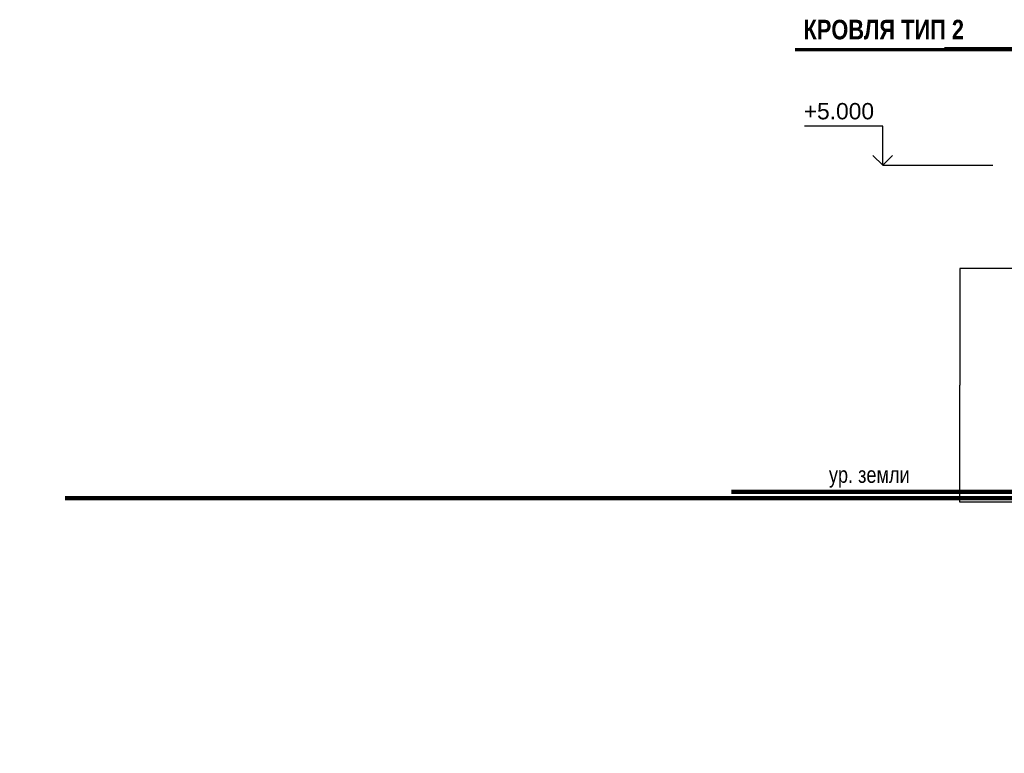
# Model space of a CAD drawing. Header units: millimetres. Extents: x 263826 to 1718326, y -423071 to 70137.
# Tile 252 of 256: x 506759 to 521847, y -94438 to -83201. Entities that reach past the tile are written whole.
import ezdxf

# ---------------------------------------------------------------- set-up
doc = ezdxf.new("R2010")
doc.units = ezdxf.units.MM
doc.layers.add('PDF7_Text', color=7, linetype='Continuous')
for name, color, linetype, lineweight in [('Standard', 7, 'Continuous', 25), ('размер', 1, 'Continuous', 25), ('Текст', 7, 'Continuous', 25)]:
    doc.layers.add(name, color=color, linetype=linetype, lineweight=lineweight)
doc.styles.add('ARIAL', font='arial.ttf')
doc.styles.add('Century Gothic', font='GOTHIC.TTF')
doc.styles.add('PDF Times New Roman', font='times.ttf')
doc.styles.get("Standard").update_dxf_attribs({"font": 'arial.ttf'})
doc.styles.add('ГОСТ', font='GOST_Common.ttf')
doc.dimstyles.get("Standard").update_dxf_attribs({"dimtxt": 0.18, "dimasz": 0.18, "dimexe": 0.18, "dimexo": 0.0625, "dimgap": 0.09, "dimtad": 0, "dimtih": 1, "dimtoh": 1, "dimdec": 4, "dimzin": 0, "dimdsep": 46, "dimtxsty": 'Standard', "dimcen": 0.09, "dimadec": 0, "dimazin": 0, "dimtfac": 1, "dimtdec": 4, "dimtofl": 0, "dimtmove": 0, "dimatfit": 3, "dimfxl": 1, "dimtolj": 1, "dimtzin": 0, "dimarcsym": 0})

# ---------------------------------------------------------------- blocks, each defined once
blk = doc.blocks.new('штамп кж1.1')
at = {"layer": 'PDF7_Text', "insert": (410911.9727789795, -84467.21462577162), "char_height": 180, "width": 6881.019136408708, "attachment_point": 7, "style": 'PDF Times New Roman'}
blk.add_mtext('\\pi1015.18152;Жилой дом со встроенными помещениями \\P\\pi311.27381;общественно-делового и коммерческого назначения на \\P\\pi667.38051;первом этаже здания и встроенно-пристроенным \\P\\pi874.76335;поликлиническим учреждением (поз. 2.2-2.3)', dxfattribs=at)
at = {"layer": 'Текст', "color": 7, "insert": (411117.491959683, -81801.32060981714), "char_height": 250, "attachment_point": 1, "style": 'ГОСТ'}
blk.add_mtext_dynamic_manual_height_columns('\\pi594.35517;{\\fTimes New Roman|b0|i0|c204|p18;\\C256;Строительство жилого комплекса со  встроенными помещениями \\P\\pi1441.86779;общественного-делового, коммерческого назначения и \\P\\pi41.3631;поликлиническим учреждением по адресу: г. Чита, ул. 1-я Коллективная}', width=11543.07227411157, gutter_width=12.5, heights=[0], dxfattribs=at)
blk = doc.blocks.new('COMPLEX_ELEVATIONDIM_5')
at = {"layer": 'Standard', "color": 7, "linetype": 'Continuous', "lineweight": 25, "transparency": 33554687}
for p, q in [((242511.034362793, -193666.8115234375), (241311.0346069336, -193666.8115234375)), ((242511.034362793, -194266.8115234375), (242511.034362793, -193666.8115234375)), ((242511.034362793, -194266.8115234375), (242361.0347290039, -194116.8115234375)), ((242511.034362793, -194266.8115234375), (242661.034362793, -194116.8115234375)), ((242511.034362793, -194266.8115234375), (242511.034362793, -194266.8115234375)), ((242511.034362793, -194266.8115234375), (242511.034362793, -194266.8115234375)), ((242511.034362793, -194266.8115234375), (244195.8285522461, -194266.8115234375)), ((242511.034362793, -194266.8115234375), (242511.034362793, -194266.8115234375)), ((242511.034362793, -194266.8115234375), (242511.034362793, -194266.8115234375))]:
    blk.add_line(p, q, dxfattribs=at)
at = {"layer": 'Standard', "color": 7, "linetype": 'Continuous', "lineweight": 25, "transparency": 33554687, "insert": (241299.8133544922, -193566.8115234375), "char_height": 250, "width": 1202.212454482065, "attachment_point": 7, "style": 'ARIAL'}
blk.add_mtext('\\W1.00;+5.000', dxfattribs=at)
blk = doc.blocks.new('COMPLEX_ELEVATIONDIM_6')
at = {"layer": 'Standard', "color": 7, "linetype": 'Continuous', "lineweight": 25, "transparency": 33554687}
blk.add_lwpolyline([(244743.8344622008, -192466.8115234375), (243456.6268310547, -192466.8115234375)], dxfattribs=at)
blk = doc.blocks.new('*D2366')
at = {"color": 0, "lineweight": -2, "transparency": 16777216}
for p, q in [((523152.2106516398, -87010.92275407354), (521166.6314135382, -87010.92275407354)), ((521166.8114135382, -87011.10275407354), (521166.8114135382, -88800.74078954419)), ((521166.8114135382, -90590.7427540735), (521166.8114135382, -88801.10471860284)), ((523115.8825205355, -90590.92275407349), (521166.6314135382, -90590.92275407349))]:
    blk.add_line(p, q, dxfattribs=at)
at = {"color": 0, "transparency": 16777216}
for points in [[(521166.7814135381, -87011.10275407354), (521166.8414135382, -87011.10275407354), (521166.8114135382, -87010.92275407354)], [(521166.7814135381, -90590.7427540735), (521166.8414135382, -90590.7427540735), (521166.8114135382, -90590.92275407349)]]:
    blk.add_solid(points, dxfattribs=at)
at = {"layer": 'DEFPOINTS', "color": 0, "transparency": 16777216}
for p in [(521166.8114135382, -87010.92275407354), (523152.2731516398, -87010.92275407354), (523115.9450205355, -90590.92275407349)]:
    blk.add_point(p, dxfattribs=at)
at = {"color": 0, "transparency": 16777216, "insert": (521166.8114135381, -88800.92275407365), "char_height": 0.18, "attachment_point": 5}
blk.add_mtext('\\A1;3580.0000', dxfattribs=at)

msp = doc.modelspace()

# ---------------------------------------------------------------- linework, layer by layer
at = {"layer": 'Standard', "color": 136, "linetype": 'Continuous', "lineweight": 70, "transparency": 33554687}
msp.add_line((518641.2409257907, -83657.38358500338), (524251.2409257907, -83657.38358500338), dxfattribs=at)
at = {"layer": 'Standard', "color": 7, "linetype": 'Continuous', "lineweight": 100, "transparency": 33554687}
for p, q in [((526334.2179698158, -90430.92275407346), (517667.3070322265, -90430.92275407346)), ((522184.2179698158, -90530.92275407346), (507457.3070322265, -90530.92275407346))]:
    msp.add_line(p, q, dxfattribs=at)

# ---------------------------------------------------------------- block references
at = {"layer": 'Standard', "color": 7, "linetype": 'Continuous', "lineweight": 25, "transparency": 33554687}
for name in ['COMPLEX_ELEVATIONDIM_6', 'COMPLEX_ELEVATIONDIM_5']:
    msp.add_blockref(name, (277473.1328766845, 108835.8887731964), dxfattribs=at)
at = {"layer": 'размер'}
msp.add_blockref('штамп кж1.1', (77485.34545191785, -8715.702219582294), dxfattribs=at)

# ---------------------------------------------------------------- texts
at = {"layer": 'Standard', "color": 136, "linetype": 'Continuous', "lineweight": 70, "transparency": 33554687, "insert": (518769.0752870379, -83506.61013016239), "char_height": 300, "width": 2483.333333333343, "attachment_point": 7, "style": 'Century Gothic'}
msp.add_mtext('\\A1;{\\fCentury Gothic|i0|b1;\\H300.000000;\\W0.833333;\\C136;КРОВЛЯ ТИП 2}\\P', dxfattribs=at)
at = {"layer": 'Standard', "color": 7, "linetype": 'Continuous', "lineweight": 25, "transparency": 33554687, "insert": (519159.0558043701, -90370.76030041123), "char_height": 250, "width": 1517.361111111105, "attachment_point": 7, "style": 'Century Gothic'}
msp.add_mtext('\\W0.83;ур.\\~земли', dxfattribs=at)
at = {"layer": 'Текст', "color": 7, "insert": (488343.6699070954, -93349.92356569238), "char_height": 250, "attachment_point": 1, "style": 'ГОСТ'}
msp.add_mtext_dynamic_manual_height_columns('\\pi3500;\\P\\pi1571.59091;План пилонов 1-го этажа{\\H1.83333x; }', width=7000, gutter_width=12.5, heights=[1500], dxfattribs=at)

# ---------------------------------------------------------------- dimensions: what is measured, and where the dimension line sits
dim = msp.add_linear_dim(base=(521166.8114135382, -87010.92275407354), p1=(523115.9450205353, -90590.92275407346), p2=(523152.2731516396, -87010.92275407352), angle=90, dimstyle='Standard')
dim.commit()
dim.dimension.update_dxf_attribs({"geometry": '*D2366', "text_midpoint": (521166.8114135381, -88800.92275407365)})

doc.saveas('drawing.dxf')
